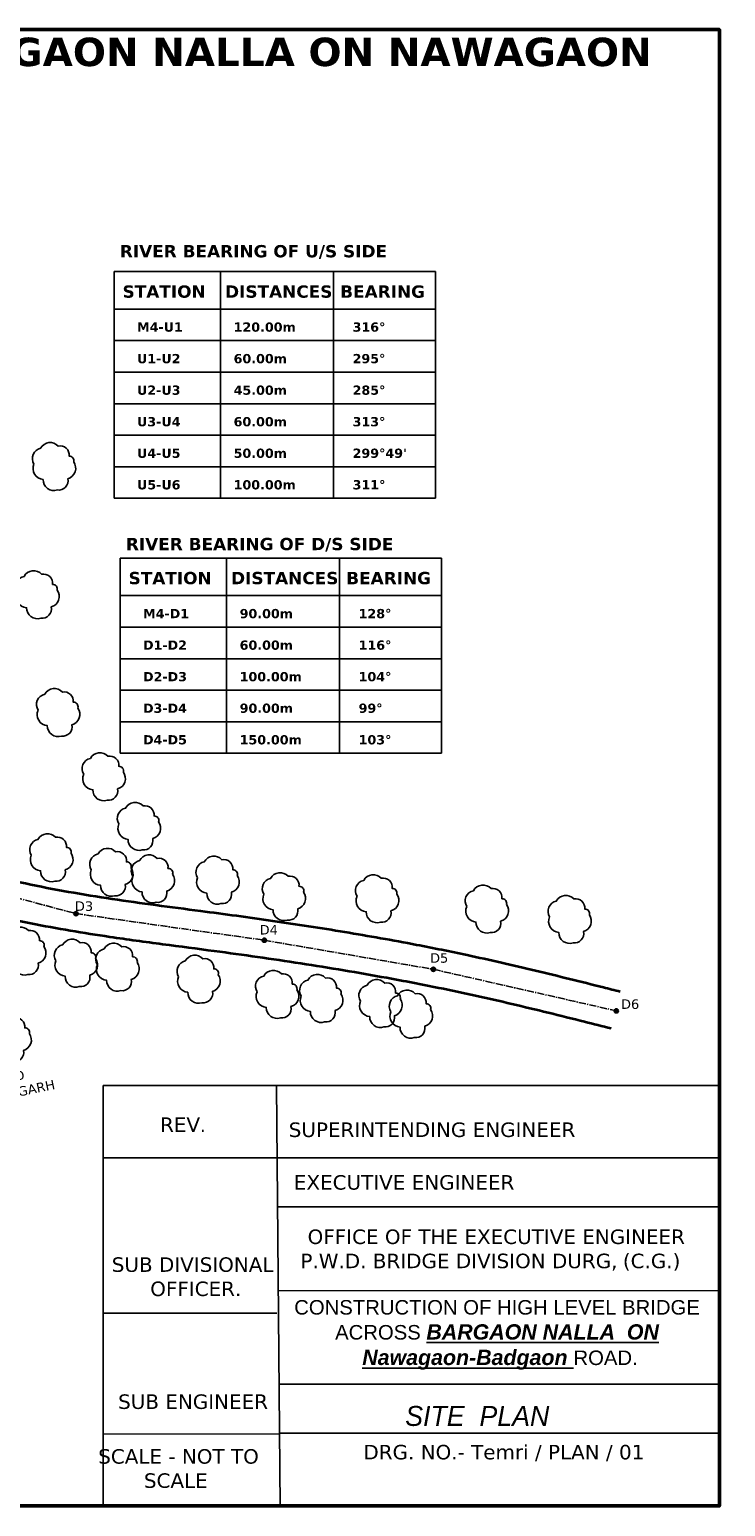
# Model space of a CAD drawing. Header units: millimetres. Extents: x 475316 to 476350, y 295379 to 296159.
# Tile 7 of 7: x 475983 to 476350, y 295379 to 296159. Entities that reach past the tile are written whole.
import ezdxf

# ---------------------------------------------------------------- set-up
doc = ezdxf.new("R2010")
doc.units = ezdxf.units.MM
doc.header["$MEASUREMENT"] = 0
doc.linetypes.add('CENTER2', pattern=[1.125, 0.75, -0.125, 0.125, -0.125])

msp = doc.modelspace()

# ---------------------------------------------------------------- hatches: boundary and pattern name
h = msp.add_hatch(color=5)
edge = h.paths.add_edge_path()
edge.add_arc((476007.47, 295692.12), 1.11, 0, 360)
h = msp.add_hatch(color=5)
edge = h.paths.add_edge_path()
edge.add_arc((476106.83, 295678.11), 1.11, 0, 360)
h = msp.add_hatch(color=5)
edge = h.paths.add_edge_path()
edge.add_arc((476196.13, 295662.75), 1.11, 0, 360)
h = msp.add_hatch(color=5)
edge = h.paths.add_edge_path()
edge.add_arc((476292.67, 295640.81), 1.11, 0, 360)

# ---------------------------------------------------------------- linework, layer by layer
at = {"color": 5}
for p, q in [((476027.64, 296030.98), (476197.19, 296030.98)), ((476027.64, 296030.98), (476027.64, 295911.34)), ((476083.75, 296030.98), (476083.75, 295911.34)), ((476143.46, 296030.98), (476143.46, 295911.34)), ((476197.19, 296030.98), (476197.19, 295911.34)), ((476027.64, 296011.22), (476197.19, 296011.22)), ((476027.64, 295994.58), (476197.19, 295994.58)), ((476027.64, 295977.93), (476197.19, 295977.93)), ((476027.64, 295961.28), (476197.19, 295961.28)), ((476027.64, 295944.63), (476197.19, 295944.63)), ((476027.64, 295927.98), (476197.19, 295927.98)), ((476027.64, 295911.34), (476197.19, 295911.34)), ((476030.82, 295879.75), (476200.37, 295879.75)), ((476030.82, 295879.75), (476030.82, 295776.76)), ((476086.93, 295879.75), (476086.93, 295776.76)), ((476146.63, 295879.75), (476146.63, 295776.76)), ((476200.37, 295879.75), (476200.37, 295776.76)), ((476030.82, 295860), (476200.37, 295860)), ((476030.82, 295843.35), (476200.37, 295843.35)), ((476030.82, 295826.7), (476200.37, 295826.7)), ((476030.82, 295810.06), (476200.37, 295810.06)), ((476030.82, 295793.41), (476200.37, 295793.41)), ((476030.82, 295776.76), (476200.37, 295776.76))]:
    msp.add_line(p, q, dxfattribs=at)
at = {"linetype": 'CENTER2', "ltscale": 5}
for p, q in [((475910.12, 295718.18), (476007.47, 295692.12)), ((476007.47, 295692.12), (476106.83, 295678.11)), ((476106.83, 295678.11), (476196.13, 295662.75)), ((476196.13, 295662.75), (476292.67, 295640.81))]:
    msp.add_line(p, q, dxfattribs=at)
at = {"lineweight": 25}
for p, q in [((476053.72, 295601.38), (476021.8, 295601.38)), ((476021.8, 295601.38), (476021.8, 295379.25)), ((476113.32, 295601.38), (476115.24, 295379.25)), ((476021.8, 295563.2), (476347.04, 295563.2)), ((476347.04, 295537.31), (476114.07, 295537.44)), ((476114.07, 295493.29), (476347.04, 295493.08)), ((476114.39, 295443.74), (476347.04, 295443.74)), ((476114.98, 295417.45), (476021.93, 295417.55)), ((476114.9, 295417.93), (476347.04, 295417.93))]:
    msp.add_line(p, q, dxfattribs=at)
at = {"lineweight": 25, "ltscale": 0.5}
for q in [(476343.38, 295601.38), (476347.04, 295601.38)]:
    msp.add_line((476053.72, 295601.38), q, dxfattribs=at)
msp.add_line((476022.4, 295481.29), (476113.53, 295481.29))
at = {"lineweight": 50}
msp.add_lwpolyline([(475316.16, 296158.75), (476347.04, 296158.75), (476347.04, 295379.5), (475316.16, 295379.5)], close=True, dxfattribs=at)
at = {"color": 253}
for points in [[(475985.3, 295929.42, 0.520567), (475990.16, 295921.26, 0.520567), (475990.16, 295921.26, 0.520567), (475997.66, 295915.74, 0.520567), (475997.66, 295915.74, 0.520567), (476003.19, 295921.7, 0.520567), (476006.28, 295930.52, 0.520567), (476006.28, 295930.52, 0.520567), (476003.85, 295933.61, 0.520567), (475998.11, 295938.9, 0.520567), (475988.83, 295937.8, 0.520567), (475988.83, 295937.8, 0.520567), (475988.83, 295937.8, 0.520567)], [(475976.56, 295861.74, 0.520567), (475981.42, 295853.58, 0.520567), (475981.42, 295853.58, 0.520567), (475988.93, 295848.07, 0.520567), (475988.93, 295848.07, 0.520567), (475994.45, 295854.02, 0.520567), (475997.54, 295862.84, 0.520567), (475997.54, 295862.84, 0.520567), (475995.11, 295865.93, 0.520567), (475989.37, 295871.23, 0.520567), (475980.09, 295870.12, 0.520567), (475980.09, 295870.12, 0.520567), (475980.09, 295870.12, 0.520567)], [(475987.49, 295799.52, 0.520567), (475992.35, 295791.36, 0.520567), (475992.35, 295791.36, 0.520567), (475999.86, 295785.85, 0.520567), (475999.86, 295785.85, 0.520567), (476005.38, 295791.8, 0.520567), (476008.47, 295800.63, 0.520567), (476008.47, 295800.63, 0.520567), (476006.04, 295803.71, 0.520567), (476000.3, 295809.01, 0.520567), (475991.02, 295807.91, 0.520567), (475991.02, 295807.91, 0.520567), (475991.02, 295807.91, 0.520567)], [(476011.54, 295765.69, 0.520567), (476016.39, 295757.52, 0.520567), (476016.39, 295757.52, 0.520567), (476023.9, 295752.01, 0.520567), (476023.9, 295752.01, 0.520567), (476029.42, 295757.97, 0.520567), (476032.51, 295766.79, 0.520567), (476032.51, 295766.79, 0.520567), (476030.08, 295769.88, 0.520567), (476024.34, 295775.17, 0.520567), (476015.07, 295774.07, 0.520567), (476015.07, 295774.07, 0.520567), (476015.07, 295774.07, 0.520567)], [(476030.11, 295739.49, 0.520567), (476034.97, 295731.33, 0.520567), (476034.97, 295731.33, 0.520567), (476042.48, 295725.81, 0.520567), (476042.48, 295725.81, 0.520567), (476048, 295731.77, 0.520567), (476051.09, 295740.59, 0.520567), (476051.09, 295740.59, 0.520567), (476048.66, 295743.68, 0.520567), (476042.92, 295748.97, 0.520567), (476033.65, 295747.87, 0.520567), (476033.65, 295747.87, 0.520567), (476033.65, 295747.87, 0.520567)], [(475983.9, 295722.93, 0.520567), (475988.76, 295714.76, 0.520567), (475988.76, 295714.76, 0.520567), (475996.26, 295709.25, 0.520567), (475996.26, 295709.25, 0.520567), (476001.78, 295715.21, 0.520567), (476004.88, 295724.03, 0.520567), (476004.88, 295724.03, 0.520567), (476002.45, 295727.12, 0.520567), (475996.71, 295732.41, 0.520567), (475987.43, 295731.31, 0.520567), (475987.43, 295731.31, 0.520567), (475987.43, 295731.31, 0.520567)], [(476015.58, 295715.25, 0.520567), (476020.43, 295707.09, 0.520567), (476020.43, 295707.09, 0.520567), (476027.94, 295701.58, 0.520567), (476027.94, 295701.58, 0.520567), (476033.46, 295707.53, 0.520567), (476036.55, 295716.35, 0.520567), (476036.55, 295716.35, 0.520567), (476034.12, 295719.44, 0.520567), (476028.38, 295724.74, 0.520567), (476019.11, 295723.63, 0.520567), (476019.11, 295723.63, 0.520567), (476019.11, 295723.63, 0.520567)], [(476037.48, 295711.78, 0.520567), (476042.34, 295703.62, 0.520567), (476042.34, 295703.62, 0.520567), (476049.85, 295698.11, 0.520567), (476049.85, 295698.11, 0.520567), (476055.37, 295704.06, 0.520567), (476058.46, 295712.89, 0.520567), (476058.46, 295712.89, 0.520567), (476056.03, 295715.98, 0.520567), (476050.29, 295721.27, 0.520567), (476041.01, 295720.17, 0.520567), (476041.01, 295720.17, 0.520567), (476041.01, 295720.17, 0.520567)], [(476071.64, 295711.11, 0.520567), (476076.5, 295702.95, 0.520567), (476076.5, 295702.95, 0.520567), (476084.01, 295697.44, 0.520567), (476084.01, 295697.44, 0.520567), (476089.53, 295703.39, 0.520567), (476092.62, 295712.21, 0.520567), (476092.62, 295712.21, 0.520567), (476090.19, 295715.3, 0.520567), (476084.45, 295720.6, 0.520567), (476075.18, 295719.49, 0.520567), (476075.18, 295719.49, 0.520567), (476075.18, 295719.49, 0.520567)], [(476106.61, 295702.38, 0.520567), (476111.47, 295694.22, 0.520567), (476111.47, 295694.22, 0.520567), (476118.98, 295688.71, 0.520567), (476118.98, 295688.71, 0.520567), (476124.5, 295694.66, 0.520567), (476127.59, 295703.48, 0.520567), (476127.59, 295703.48, 0.520567), (476125.16, 295706.57, 0.520567), (476119.42, 295711.87, 0.520567), (476110.15, 295710.76, 0.520567), (476110.15, 295710.76, 0.520567), (476110.15, 295710.76, 0.520567)], [(476155.79, 295701.29, 0.520567), (476160.65, 295693.13, 0.520567), (476160.65, 295693.13, 0.520567), (476168.16, 295687.62, 0.520567), (476168.16, 295687.62, 0.520567), (476173.68, 295693.57, 0.520567), (476176.77, 295702.4, 0.520567), (476176.77, 295702.4, 0.520567), (476174.34, 295705.48, 0.520567), (476168.6, 295710.78, 0.520567), (476159.32, 295709.67, 0.520567), (476159.32, 295709.67, 0.520567), (476159.32, 295709.67, 0.520567)], [(476213.71, 295695.84, 0.520567), (476218.57, 295687.68, 0.520567), (476218.57, 295687.68, 0.520567), (476226.08, 295682.16, 0.520567), (476226.08, 295682.16, 0.520567), (476231.6, 295688.12, 0.520567), (476234.69, 295696.94, 0.520567), (476234.69, 295696.94, 0.520567), (476232.26, 295700.03, 0.520567), (476226.52, 295705.32, 0.520567), (476217.24, 295704.22, 0.520567), (476217.24, 295704.22, 0.520567), (476217.24, 295704.22, 0.520567)], [(476257.42, 295690.38, 0.520567), (476262.28, 295682.22, 0.520567), (476262.28, 295682.22, 0.520567), (476269.79, 295676.71, 0.520567), (476269.79, 295676.71, 0.520567), (476275.31, 295682.66, 0.520567), (476278.4, 295691.49, 0.520567), (476278.4, 295691.49, 0.520567), (476275.97, 295694.57, 0.520567), (476270.23, 295699.87, 0.520567), (476260.96, 295698.76, 0.520567), (476260.96, 295698.76, 0.520567), (476260.96, 295698.76, 0.520567)], [(475969.62, 295673.69, 0.520567), (475974.48, 295665.53, 0.520567), (475974.48, 295665.53, 0.520567), (475981.99, 295660.02, 0.520567), (475981.99, 295660.02, 0.520567), (475987.51, 295665.97, 0.520567), (475990.6, 295674.8, 0.520567), (475990.6, 295674.8, 0.520567), (475988.17, 295677.89, 0.520567), (475982.43, 295683.18, 0.520567), (475973.15, 295682.08, 0.520567), (475973.15, 295682.08, 0.520567), (475973.15, 295682.08, 0.520567)], [(475996.88, 295667.29, 0.520567), (476001.74, 295659.13, 0.520567), (476001.74, 295659.13, 0.520567), (476009.24, 295653.61, 0.520567), (476009.24, 295653.61, 0.520567), (476014.77, 295659.57, 0.520567), (476017.86, 295668.39, 0.520567), (476017.86, 295668.39, 0.520567), (476015.43, 295671.48, 0.520567), (476009.69, 295676.78, 0.520567), (476000.41, 295675.67, 0.520567), (476000.41, 295675.67, 0.520567), (476000.41, 295675.67, 0.520567)], [(476018.79, 295665.16, 0.520567), (476023.65, 295656.99, 0.520567), (476023.65, 295656.99, 0.520567), (476031.16, 295651.48, 0.520567), (476031.16, 295651.48, 0.520567), (476036.68, 295657.44, 0.520567), (476039.77, 295666.26, 0.520567), (476039.77, 295666.26, 0.520567), (476037.34, 295669.35, 0.520567), (476031.6, 295674.64, 0.520567), (476022.33, 295673.54, 0.520567), (476022.33, 295673.54, 0.520567), (476022.33, 295673.54, 0.520567)], [(476061.63, 295658.81, 0.520567), (476066.48, 295650.64, 0.520567), (476066.48, 295650.64, 0.520567), (476073.99, 295645.13, 0.520567), (476073.99, 295645.13, 0.520567), (476079.51, 295651.08, 0.520567), (476082.6, 295659.91, 0.520567), (476082.6, 295659.91, 0.520567), (476080.17, 295663, 0.520567), (476074.43, 295668.29, 0.520567), (476065.16, 295667.19, 0.520567), (476065.16, 295667.19, 0.520567), (476065.16, 295667.19, 0.520567)], [(476103.07, 295650.8, 0.520567), (476107.92, 295642.63, 0.520567), (476107.92, 295642.63, 0.520567), (476115.43, 295637.12, 0.520567), (476115.43, 295637.12, 0.520567), (476120.95, 295643.08, 0.520567), (476124.04, 295651.9, 0.520567), (476124.04, 295651.9, 0.520567), (476121.62, 295654.99, 0.520567), (476115.87, 295660.28, 0.520567), (476106.6, 295659.18, 0.520567), (476106.6, 295659.18, 0.520567), (476106.6, 295659.18, 0.520567)], [(476126.33, 295648.66, 0.520567), (476131.18, 295640.5, 0.520567), (476131.18, 295640.5, 0.520567), (476138.69, 295634.99, 0.520567), (476138.69, 295634.99, 0.520567), (476144.21, 295640.94, 0.520567), (476147.3, 295649.76, 0.520567), (476147.3, 295649.76, 0.520567), (476144.88, 295652.85, 0.520567), (476139.13, 295658.15, 0.520567), (476129.86, 295657.04, 0.520567), (476129.86, 295657.04, 0.520567), (476129.86, 295657.04, 0.520567)], [(476157.61, 295645.99, 0.520567), (476162.47, 295637.83, 0.520567), (476162.47, 295637.83, 0.520567), (476169.97, 295632.32, 0.520567), (476169.97, 295632.32, 0.520567), (476175.49, 295638.27, 0.520567), (476178.59, 295647.09, 0.520567), (476178.59, 295647.09, 0.520567), (476176.16, 295650.18, 0.520567), (476170.41, 295655.48, 0.520567), (476161.14, 295654.37, 0.520567), (476161.14, 295654.37, 0.520567), (476161.14, 295654.37, 0.520567)], [(476173.65, 295640.38, 0.520567), (476178.51, 295632.22, 0.520567), (476178.51, 295632.22, 0.520567), (476186.01, 295626.71, 0.520567), (476186.01, 295626.71, 0.520567), (476191.54, 295632.66, 0.520567), (476194.63, 295641.49, 0.520567), (476194.63, 295641.49, 0.520567), (476192.2, 295644.58, 0.520567), (476186.46, 295649.87, 0.520567), (476177.18, 295648.77, 0.520567), (476177.18, 295648.77, 0.520567), (476177.18, 295648.77, 0.520567)], [(475961.9, 295627.66, 0.520567), (475966.76, 295619.5, 0.520567), (475966.76, 295619.5, 0.520567), (475974.27, 295613.98, 0.520567), (475974.27, 295613.98, 0.520567), (475979.79, 295619.94, 0.520567), (475982.88, 295628.76, 0.520567), (475982.88, 295628.76, 0.520567), (475980.45, 295631.85, 0.520567), (475974.71, 295637.14, 0.520567), (475965.43, 295636.04, 0.520567), (475965.43, 295636.04, 0.520567), (475965.43, 295636.04, 0.520567)]]:
    msp.add_lwpolyline(points, format="xyb", close=True, dxfattribs=at)
at = {"color": 5}
for centre in [(476007.47, 295692.12), (476106.83, 295678.11), (476196.13, 295662.75), (476292.67, 295640.81)]:
    msp.add_circle(centre, 1.11, dxfattribs=at)
at = {"color": 5, "lineweight": 35}
for points, knots in [([(475561.69, 295984.5), (475568.19, 295977.08), (475574.61, 295969.76), (475587.69, 295955.91), (475594.35, 295949.39), (475606.71, 295938.98), (475612.29, 295934.84), (475620.04, 295930.03), (475621.98, 295928.9), (475625.02, 295927.25), (475626.11, 295926.68), (475628.33, 295925.56), (475629.47, 295925.01), (475632.95, 295923.37), (475635.35, 295922.29), (475641.44, 295919.58), (475645.19, 295917.92), (475652.77, 295914.25), (475656.6, 295912.23), (475663.31, 295908), (475666.21, 295905.92), (475669.93, 295902.74), (475670.85, 295901.92), (475672.12, 295900.7), (475672.48, 295900.34), (475673.19, 295899.63), (475673.53, 295899.28), (475674.55, 295898.22), (475675.19, 295897.53), (475677.02, 295895.53), (475678.14, 295894.28), (475680.25, 295892.04), (475681.23, 295891.05), (475682.88, 295889.58), (475683.56, 295889.04), (475684.35, 295888.5), (475684.5, 295888.4), (475684.96, 295888.12), (475685.28, 295887.94), (475685.96, 295887.58), (475686.33, 295887.41), (475687.68, 295886.83), (475688.79, 295886.45), (475691.3, 295885.76), (475692.69, 295885.44), (475695.7, 295884.83), (475697.31, 295884.53), (475700.71, 295883.9), (475702.5, 295883.56), (475705.24, 295882.94), (475706.15, 295882.72), (475707.96, 295882.25), (475708.85, 295882), (475711.51, 295881.2), (475713.25, 295880.61), (475718.36, 295878.68), (475721.64, 295877.18), (475728.1, 295873.78), (475731.26, 295871.86), (475740.86, 295865.37), (475746.78, 295860.34), (475757.74, 295849.68), (475762.78, 295844.05), (475772.45, 295832.65), (475777.07, 295826.89), (475783.72, 295818.78), (475785.77, 295816.32), (475789.22, 295812.26), (475790.62, 295810.64), (475793.13, 295807.81), (475794.23, 295806.59), (475796.47, 295804.16), (475797.6, 295802.96), (475801.03, 295799.39), (475803.36, 295797.05), (475810.49, 295790.17), (475815.42, 295785.77), (475830.7, 295773.07), (475841.53, 295765.3), (475871.97, 295746.25), (475892.51, 295736.21), (475921.62, 295724.93), (475929.57, 295722.13), (475944.41, 295717.4), (475951.28, 295715.4), (475965.67, 295711.57), (475973.2, 295709.78), (475988.33, 295706.52), (475995.93, 295705.05), (476018.81, 295701.02), (476034.19, 295698.81), (476057.47, 295695.67), (476065.31, 295694.65), (476079.5, 295692.79), (476085.84, 295691.95), (476098.52, 295690.21), (476104.86, 295689.32), (476123.89, 295686.56), (476136.57, 295684.61), (476161.93, 295680.41), (476174.6, 295678.17), (476196.13, 295674.04), (476205, 295672.25), (476219.9, 295669.07), (476225.94, 295667.73), (476237.99, 295664.98), (476243.99, 295663.57), (476261.97, 295659.26), (476273.91, 295656.28), (476288.8, 295652.53), (476291.77, 295651.78), (476294.73, 295651.03)], [0, 0, 0, 0, 28.917091, 28.917091, 57.834183, 57.834183, 80.294989, 80.294989, 87.60843, 87.60843, 91.627144, 91.627144, 95.645857, 95.645857, 103.683284, 103.683284, 115.522714, 115.522714, 127.362143, 127.362143, 136.659776, 136.659776, 139.761922, 139.761922, 141.040271, 141.040271, 142.318619, 142.318619, 144.875317, 144.875317, 149.907945, 149.907945, 154.940574, 154.940574, 158.964523, 158.964523, 159.962565, 159.962565, 161.958647, 161.958647, 163.95473, 163.95473, 168.886171, 168.886171, 173.817612, 173.817612, 178.749053, 178.749053, 183.680494, 183.680494, 186.055248, 186.055248, 188.430002, 188.430002, 193.179511, 193.179511, 202.678528, 202.678528, 212.668188, 212.668188, 234.40763, 234.40763, 256.147072, 256.147072, 277.886514, 277.886514, 287.541299, 287.541299, 294.090979, 294.090979, 299.188165, 299.188165, 304.285351, 304.285351, 314.479724, 314.479724, 334.868468, 334.868468, 375.645957, 375.645957, 444.419467, 444.419467, 469.798433, 469.798433, 491.427212, 491.427212, 514.970235, 514.970235, 538.513258, 538.513258, 585.599303, 585.599303, 609.388054, 609.388054, 628.524741, 628.524741, 647.661428, 647.661428, 685.934802, 685.934802, 724.270566, 724.270566, 751.200268, 751.200268, 769.602115, 769.602115, 788.003961, 788.003961, 824.807653, 824.807653, 833.989727, 833.989727, 833.989727, 833.989727]), ([(475774.92, 295798.22), (475775.77, 295797.25), (475776.63, 295796.27), (475779.12, 295793.47), (475780.78, 295791.66), (475784.13, 295788.09), (475785.83, 295786.34), (475791, 295781.13), (475794.53, 295777.76), (475805.36, 295767.93), (475812.91, 295761.75), (475838.83, 295742.48), (475858.38, 295730.99), (475899.17, 295711.56), (475920.41, 295703.64), (475948.84, 295695.31), (475955.8, 295693.45), (475969.71, 295690.06), (475976.67, 295688.53), (475997.54, 295684.31), (476011.44, 295682), (476034.63, 295678.57), (476043.93, 295677.3), (476062.32, 295674.86), (476071.42, 295673.69), (476088.1, 295671.46), (476095.7, 295670.42), (476110.9, 295668.25), (476118.49, 295667.12), (476141.24, 295663.62), (476156.37, 295661.1), (476180.64, 295656.67), (476189.82, 295654.91), (476205.4, 295651.73), (476211.82, 295650.36), (476224.65, 295647.53), (476231.06, 295646.06), (476250.28, 295641.54), (476263.08, 295638.37), (476280.55, 295633.98), (476285.2, 295632.81), (476289.85, 295631.64)], [290.9814, 290.9814, 290.9814, 290.9814, 294.708052, 294.708052, 301.707522, 301.707522, 308.706992, 308.706992, 322.705931, 322.705931, 350.70381, 350.70381, 415.490893, 415.490893, 480.277976, 480.277976, 501.160581, 501.160581, 522.043185, 522.043185, 563.808394, 563.808394, 591.861219, 591.861219, 619.430353, 619.430353, 642.558177, 642.558177, 665.686, 665.686, 711.941647, 711.941647, 740.164958, 740.164958, 760.024708, 760.024708, 779.884457, 779.884457, 819.603956, 819.603956, 833.989727, 833.989727, 833.989727, 833.989727])]:
    msp.add_open_spline(points, degree=3, knots=knots, dxfattribs=at)
at = {"color": 6, "lineweight": 15}
msp.add_open_spline([(475774.92, 295798.22), (475775.77, 295797.25), (475776.63, 295796.27), (475779.12, 295793.47), (475780.78, 295791.66), (475784.13, 295788.09), (475785.83, 295786.34), (475791, 295781.13), (475794.53, 295777.76), (475805.36, 295767.93), (475812.91, 295761.75), (475838.83, 295742.48), (475858.38, 295730.99), (475899.17, 295711.56), (475920.41, 295703.64), (475948.84, 295695.31), (475955.8, 295693.45), (475969.71, 295690.06), (475976.67, 295688.53), (475997.54, 295684.31), (476011.44, 295682), (476034.63, 295678.57), (476043.93, 295677.3), (476062.32, 295674.86), (476071.42, 295673.69), (476088.1, 295671.46), (476095.7, 295670.42), (476110.9, 295668.25), (476118.49, 295667.12), (476141.24, 295663.62), (476156.37, 295661.1), (476180.64, 295656.67), (476189.82, 295654.91), (476205.4, 295651.73), (476211.82, 295650.36), (476224.65, 295647.53), (476231.06, 295646.06), (476250.28, 295641.54), (476263.08, 295638.37), (476280.55, 295633.98), (476285.2, 295632.81), (476289.85, 295631.64)], degree=3, knots=[290.9814, 290.9814, 290.9814, 290.9814, 294.708052, 294.708052, 301.707522, 301.707522, 308.706992, 308.706992, 322.705931, 322.705931, 350.70381, 350.70381, 415.490893, 415.490893, 480.277976, 480.277976, 501.160581, 501.160581, 522.043185, 522.043185, 563.808394, 563.808394, 591.861219, 591.861219, 619.430353, 619.430353, 642.558177, 642.558177, 665.686, 665.686, 711.941647, 711.941647, 740.164958, 740.164958, 760.024708, 760.024708, 779.884457, 779.884457, 819.603956, 819.603956, 833.989727, 833.989727, 833.989727, 833.989727], dxfattribs=at)

# ---------------------------------------------------------------- texts
at = {"color": 5, "attachment_point": 1}
for s, width, insert, char_height in [('\\pxqc;{\\fVerdana|b1|i0|c0|p34;\\C256;SITE PLAM OF  PROPOSED H.L. BRIDGE ACROSS BARGAON NALLA ON NAWAGAON   -BARGAON ROAD}', 1007.9279, (475342.58, 296154.46), 15), ('{\\fVerdana|b1|i0|c0|p34;\\C256;RIVER BEARING OF U/S SIDE}', 238.4889, (476030.62, 296045.01), 6.5), ('{\\fVerdana|b1|i0|c0|p34;\\C256;STATION}', 83.3629, (476032.07, 296023.71), 6.5), ('{\\fVerdana|b1|i0|c0|p34;\\C256;DISTANCES}', 83.3629, (476086.16, 296023.71), 6.5), ('{\\fVerdana|b1|i0|c0|p34;\\C256;BEARING}', 83.3629, (476146.9, 296023.71), 6.5), ('{\\fVerdana|b1|i0|c0|p34;\\C256;M4-U1}', 60.1655, (476039.69, 296004.16), 4.875), ('{\\fVerdana|b1|i0|c0|p34;\\C256;120.00m}', 60.1655, (476090.68, 296004.16), 4.875), ('{\\fVerdana|b1|i0|c0|p34;\\C256;316%%D}', 60.1655, (476153.46, 296004.16), 4.875), ('{\\fVerdana|b1|i0|c0|p34;\\C256;U1-U2}', 60.1655, (476039.69, 295987.51), 4.875), ('{\\fVerdana|b1|i0|c0|p34;\\C256;60.00m}', 60.1655, (476090.68, 295987.51), 4.875), ('{\\fVerdana|b1|i0|c0|p34;\\C256;295%%D}', 60.1655, (476153.46, 295987.51), 4.875), ('{\\fVerdana|b1|i0|c0|p34;\\C256;U2-U3}', 60.1655, (476039.69, 295970.86), 4.875), ('{\\fVerdana|b1|i0|c0|p34;\\C256;45.00m}', 60.1655, (476090.68, 295970.86), 4.875), ('{\\fVerdana|b1|i0|c0|p34;\\C256;285%%D}', 60.1655, (476153.46, 295970.86), 4.875), ('{\\fVerdana|b1|i0|c0|p34;\\C256;U3-U4}', 60.1655, (476039.69, 295954.21), 4.875), ('{\\fVerdana|b1|i0|c0|p34;\\C256;60.00m}', 60.1655, (476090.68, 295954.21), 4.875), ('{\\fVerdana|b1|i0|c0|p34;\\C256;313%%D}', 60.1655, (476153.46, 295954.21), 4.875), ('{\\fVerdana|b1|i0|c0|p34;\\C256;U4-U5}', 60.1655, (476039.69, 295937.57), 4.875), ('{\\fVerdana|b1|i0|c0|p34;\\C256;50.00m}', 60.1655, (476090.68, 295937.57), 4.875), ("{\\fVerdana|b1|i0|c0|p34;\\C256;299%%D49'}", 60.1655, (476153.46, 295937.57), 4.875), ('{\\fVerdana|b1|i0|c0|p34;\\C256;U5-U6}', 60.1655, (476039.69, 295920.92), 4.875), ('{\\fVerdana|b1|i0|c0|p34;\\C256;100.00m}', 60.1655, (476090.68, 295920.92), 4.875), ('{\\fVerdana|b1|i0|c0|p34;\\C256;311%%D}', 60.1655, (476153.46, 295920.92), 4.875), ('{\\fVerdana|b1|i0|c0|p34;\\C256;RIVER BEARING OF D/S SIDE}', 238.4889, (476033.8, 295890.46), 6.5), ('{\\fVerdana|b1|i0|c0|p34;\\C256;STATION}', 83.3629, (476035.25, 295872.49), 6.5), ('{\\fVerdana|b1|i0|c0|p34;\\C256;DISTANCES}', 83.3629, (476089.33, 295872.49), 6.5), ('{\\fVerdana|b1|i0|c0|p34;\\C256;BEARING}', 83.3629, (476150.08, 295872.49), 6.5), ('{\\fVerdana|b1|i0|c0|p34;\\C256;M4-D1}', 60.1655, (476042.87, 295852.93), 4.875), ('{\\fVerdana|b1|i0|c0|p34;\\C256;90.00m}', 60.1655, (476093.86, 295852.93), 4.875), ('{\\fVerdana|b1|i0|c0|p34;\\C256;128%%D}', 60.1655, (476156.64, 295852.93), 4.875), ('{\\fVerdana|b1|i0|c0|p34;\\C256;D1-D2}', 60.1655, (476042.87, 295836.29), 4.875), ('{\\fVerdana|b1|i0|c0|p34;\\C256;60.00m}', 60.1655, (476093.86, 295836.29), 4.875), ('{\\fVerdana|b1|i0|c0|p34;\\C256;116%%D}', 60.1655, (476156.64, 295836.29), 4.875), ('{\\fVerdana|b1|i0|c0|p34;\\C256;D2-D3}', 60.1655, (476042.87, 295819.64), 4.875), ('{\\fVerdana|b1|i0|c0|p34;\\C256;100.00m}', 60.1655, (476093.86, 295819.64), 4.875), ('{\\fVerdana|b1|i0|c0|p34;\\C256;104%%D}', 60.1655, (476156.64, 295819.64), 4.875), ('{\\fVerdana|b1|i0|c0|p34;\\C256;D3-D4}', 60.1655, (476042.87, 295802.99), 4.875), ('{\\fVerdana|b1|i0|c0|p34;\\C256;90.00m}', 60.1655, (476093.86, 295802.99), 4.875), ('{\\fVerdana|b1|i0|c0|p34;\\C256;99%%D}', 60.1655, (476156.64, 295802.99), 4.875), ('{\\fVerdana|b1|i0|c0|p34;\\C256;D4-D5}', 60.1655, (476042.87, 295786.34), 4.875), ('{\\fVerdana|b1|i0|c0|p34;\\C256;150.00m}', 60.1655, (476093.86, 295786.34), 4.875), ('{\\fVerdana|b1|i0|c0|p34;\\C256;103%%D}', 60.1655, (476156.64, 295786.34), 4.875), ('{\\fVerdana|b0|i0|c0|p34;\\C256;D3}', 11.2187, (476006.89, 295698.61), 5), ('{\\fVerdana|b0|i0|c0|p34;\\C256;D4}', 11.2187, (476104.39, 295686.12), 5), ('{\\fVerdana|b0|i0|c0|p34;\\C256;D5}', 11.2187, (476194.32, 295671.23), 5), ('{\\fVerdana|b0|i0|c0|p34;\\C256;D6}', 11.2187, (476295.1, 295646.87), 5)]:
    msp.add_mtext_dynamic_manual_height_columns(s, width=width, gutter_width=1, heights=[0], dxfattribs=dict(at, insert=insert, char_height=char_height))
at = {"color": 5, "insert": (475949.26, 295603.29), "char_height": 5, "attachment_point": 1, "rotation": 11.87616}
msp.add_mtext_dynamic_manual_height_columns('{\\fVerdana|b0|i0|c0|p34;\\C256;TOWARD KHAIRAGARH}', width=66.9306, gutter_width=1, heights=[0], dxfattribs=at)
at = {"lineweight": 25, "attachment_point": 2}
for s, insert, char_height, width in [('{\\fVerdana|b0|i0|c0|p34;REV}.', (476063.83, 295584.57), 7.6614, 113.5815), ('{\\fVerdana|b0|i0|c0|p34;SUPERINTENDING ENGINEER}', (476195.38, 295581.92), 7.6614, 168.8923), ('{\\fVerdana|b0|i0|c0|p34;EXECUTIVE ENGINEER}', (476180.64, 295554.12), 7.6614, 168.8923), (' {\\fVerdana|b0|i0|c0|p34; OFFICE OF THE EXECUTIVE ENGINEER\\PP.W.D. BRIDGE DIVISION DURG,} {\\fVerdana|b0|i0|c0|p34;(C.G.)}', (476226.19, 295525.43), 7.6614, 239.7404), ('{\\fVerdana|b0|i0|c0|p34;SUB DIVISIONAL\\P OFFICER.}', (476069.03, 295510.73), 7.6614, 102.6796), ('{\\fArial|b0|i0|c0|p34; CONSTRUCTION OF HIGH LEVEL BRIDGE  ACROSS\\fArial|b1|i0|c0|p34; \\fArial|b1|i1|c0|p34;\\H1.0531x;\\LBARGAON NALLA  ON \\P Nawagaon-Badgaon \\fArial|b0|i0|c0|p34;\\H0.94957x;\\lROAD. }', (476229.68, 295488.18), 7.66144, 245.1143), ('{\\fVerdana|b0|i0|c0|p34; SUB ENGINEER}', (476067.6, 295438.39), 7.6614, 113.5815), ('{\\fSuperFrench|b0|i1|c2|p2;SITE  PLAN}', (476219.25, 295432.3), 10.5469, 170.5417), (' {\\fVerdana|b0|i0|c0|p34;SCALE - NOT TO SCALE}', (476060.17, 295409.5), 7.6614, 92.0487), ('{\\fVerdana|b0|i0|c0|p34;\\C0;DRG. NO.- Temri / PLAN / 01 }', (476233.3, 295411.76), 7.6614, 212.9278)]:
    msp.add_mtext(s, dxfattribs=dict(at, insert=insert, char_height=char_height, width=width))

doc.saveas('drawing.dxf')
